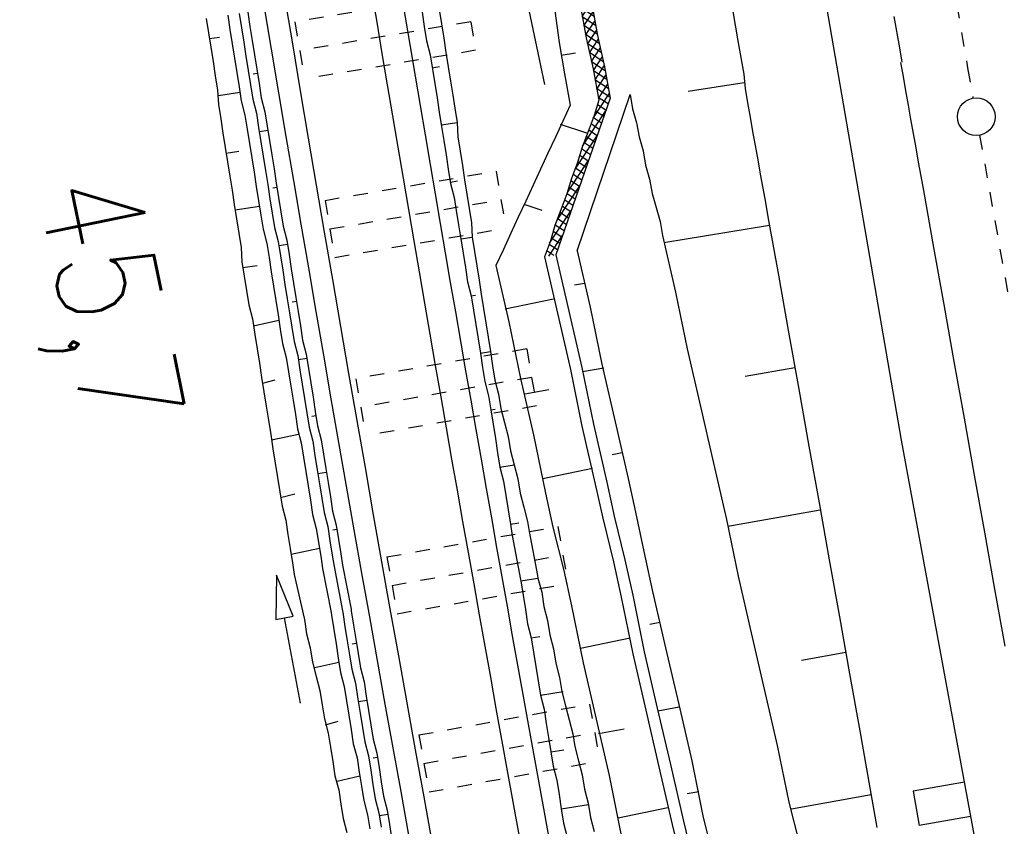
# Model space of a CAD drawing. Extents: x 447827 to 448299, y 438389 to 439851.
# Tile 52 of 116: x 447965 to 447999, y 439181 to 439209. Entities that reach past the tile are written whole.
import ezdxf

# ---------------------------------------------------------------- set-up
doc = ezdxf.new("R2010")
doc.units = 0
doc.header["$LTSCALE"] = 2
doc.header["$MEASUREMENT"] = 0
for name, pattern in [('ACAD_ISO05W100', [0.5, 0.25, -0.25]), ('ACAD_ISO10W100W', [0.5, 0.25, -0.25]), ('AUSGEZOGEN', [0]), ('PUNKTX2', [0.5, 0.25, -0.25])]:
    doc.linetypes.add(name, pattern=pattern)
doc.layers.get('0').update_dxf_attribs({"linetype": 'AUSGEZOGEN'})
for name, color, linetype in [('DB-Bahnachse', 7, 'CONTINUOUS'), ('DB-Boeschungen', 15, 'CONTINUOUS'), ('DB-Gleisachsen', 7, 'CONTINUOUS'), ('DB-GRABEN', 15, 'AUSGEZOGEN'), ('DB-HZV-Stützscheiben', 15, 'CONTINUOUS'), ('DB-Ingenieurbauwerke', 15, 'CONTINUOUS'), ('DB-Weg-Boeschungen', 15, 'CONTINUOUS'), ('DB-Wege', 15, 'CONTINUOUS'), ('FBRTOP', 250, 'AUSGEZOGEN')]:
    doc.layers.add(name, color=color, linetype=linetype)
doc.styles.add('ROMANS', font='romans.shx', dxfattribs={"width": 0.8})

# ---------------------------------------------------------------- blocks, each defined once
blk = doc.blocks.new('*X355')
at = {"color": 0, "linetype": 'ByBlock'}
for p, q in [((-77040, -187136), (-76962, -187059)), ((-76583, -187522), (-77040, -187065)), ((-77034, -187449), (-76688, -187103)), ((-76760, -187493), (-76415, -187148)), ((-76203, -187583), (-76682, -187104)), ((-76486, -187537), (-76141, -187192)), ((-75823, -187645), (-76302, -187166)), ((-76962, -187460), (-77040, -187383)), ((-76212, -187582), (-75866, -187236)), ((-75938, -187626), (-75591, -187279)), ((-75444, -187706), (-75923, -187227)), ((-75665, -187670), (-75316, -187321)), ((-75064, -187767), (-75546, -187286)), ((-75391, -187715), (-75040, -187364)), ((-74693, -187820), (-75169, -187344)), ((-75117, -187759), (-74764, -187406)), ((-74843, -187803), (-74479, -187439)), ((-74333, -187862), (-74792, -187403)), ((-74557, -187836), (-74194, -187473)), ((-73973, -187904), (-74432, -187445)), ((-74272, -187869), (-73862, -187459)), ((-73626, -187933), (-74072, -187487)), ((-73987, -187902), (-73607, -187521)), ((-73300, -187941), (-73712, -187528)), ((-73698, -187931), (-73307, -187540)), ((-73390, -187532), (-73476, -187447)), ((-73387, -187939), (-72997, -187548)), ((-72974, -187949), (-73384, -187539)), ((-72647, -187957), (-73058, -187547)), ((-73077, -187946), (-72686, -187556)), ((-72766, -187954), (-72376, -187563)), ((-72321, -187965), (-72731, -187555)), ((-72456, -187962), (-72065, -187571)), ((-71995, -187973), (-72405, -187563)), ((-72145, -187969), (-71755, -187579)), ((-71668, -187981), (-72079, -187571)), ((-71835, -187977), (-71444, -187587)), ((-71342, -187989), (-71752, -187579)), ((-71524, -187985), (-71134, -187594)), ((-71016, -187997), (-71426, -187587)), ((-71214, -187992), (-70823, -187602)), ((-70690, -188005), (-71100, -187595)), ((-70903, -188000), (-70513, -187610)), ((-70363, -188013), (-70774, -187603)), ((-70593, -188008), (-70202, -187617)), ((-70037, -188022), (-70447, -187611)), ((-70282, -188015), (-69892, -187625)), ((-69711, -188030), (-70121, -187619)), ((-69972, -188023), (-69581, -187633)), ((-69385, -188038), (-69795, -187627)), ((-69661, -188031), (-69271, -187640)), ((-69058, -188046), (-69469, -187635)), ((-69351, -188039), (-68960, -187648)), ((-68732, -188054), (-69142, -187644)), ((-69040, -188046), (-68650, -187656)), ((-68406, -188062), (-68816, -187652)), ((-68730, -188054), (-68339, -187663)), ((-68079, -188070), (-68490, -187660)), ((-68419, -188062), (-68029, -187671)), ((-67753, -188078), (-68163, -187668)), ((-68109, -188069), (-67718, -187679)), ((-67427, -188086), (-67837, -187676)), ((-67798, -188077), (-67408, -187687)), ((-67101, -188094), (-67511, -187684)), ((-67488, -188085), (-67097, -187694)), ((-66774, -188102), (-67185, -187692)), ((-67177, -188092), (-66787, -187702)), ((-66867, -188100), (-66476, -187710)), ((-66448, -188110), (-66858, -187700)), ((-66556, -188108), (-66166, -187717)), ((-66122, -188119), (-66532, -187708)), ((-66246, -188115), (-65855, -187725)), ((-65795, -188127), (-66206, -187716)), ((-65935, -188123), (-65545, -187733)), ((-65469, -188135), (-65879, -187724)), ((-65625, -188131), (-65234, -187740)), ((-65143, -188143), (-65553, -187732)), ((-65314, -188139), (-64924, -187748)), ((-64817, -188151), (-65227, -187741)), ((-65004, -188146), (-64613, -187756)), ((-64490, -188159), (-64901, -187749)), ((-64693, -188154), (-64303, -187763)), ((-64164, -188167), (-64574, -187757)), ((-64383, -188162), (-63992, -187771)), ((-63838, -188175), (-64248, -187765)), ((-64072, -188169), (-63682, -187779)), ((-63511, -188183), (-63922, -187773)), ((-63762, -188177), (-63371, -187787)), ((-63185, -188191), (-63595, -187781)), ((-63451, -188185), (-63061, -187794)), ((-62859, -188199), (-63269, -187789)), ((-63141, -188192), (-62750, -187802)), ((-62533, -188207), (-62943, -187797)), ((-62830, -188200), (-62440, -187810)), ((-62206, -188215), (-62617, -187805)), ((-62520, -188208), (-62129, -187817)), ((-61880, -188224), (-62290, -187813)), ((-62209, -188215), (-61819, -187825)), ((-61554, -188232), (-61964, -187821)), ((-61898, -188223), (-61508, -187833)), ((-61228, -188240), (-61638, -187829)), ((-61588, -188231), (-61198, -187840)), ((-60901, -188248), (-61312, -187838)), ((-61277, -188239), (-60887, -187848)), ((-60575, -188256), (-60985, -187846)), ((-60967, -188246), (-60577, -187856)), ((-60249, -188264), (-60659, -187854)), ((-60656, -188254), (-60266, -187863)), ((-60346, -188262), (-59956, -187871)), ((-59922, -188272), (-60333, -187862)), ((-60035, -188269), (-59643, -187877)), ((-59600, -188276), (-60006, -187870)), ((-59725, -188277), (-59322, -187874)), ((-59285, -188273), (-59681, -187877)), ((-59404, -188274), (-59000, -187870)), ((-58970, -188269), (-59366, -187874)), ((-59082, -188271), (-58678, -187866)), ((-58656, -188266), (-59051, -187871)), ((-58761, -188267), (-58356, -187863)), ((-58341, -188263), (-58736, -187867)), ((-58439, -188264), (-58044, -187868)), ((-58016, -188269), (-58422, -187864)), ((-58124, -188267), (-57733, -187876)), ((-57690, -188277), (-58100, -187867)), ((-57813, -188274), (-57423, -187884)), ((-57363, -188285), (-57774, -187875)), ((-57503, -188282), (-57112, -187892)), ((-57037, -188294), (-57447, -187883)), ((-56717, -188295), (-57121, -187891)), ((-56881, -188297), (-56478, -187894)), ((-56559, -188293), (-56157, -187891)), ((-56087, -188289), (-56482, -187894)), ((-56238, -188290), (-55835, -187887)), ((-55772, -188286), (-56167, -187891)), ((-55917, -188287), (-55513, -187884)), ((-55457, -188283), (-55852, -187887)), ((-55596, -188284), (-55200, -187889)), ((-55131, -188291), (-55538, -187884)), ((-54804, -188299), (-55215, -187889)), ((-45346, -187899), (-45312, -187865)), ((-44880, -188360), (-45345, -187894)), ((-57192, -188290), (-56800, -187898)), ((-56402, -188292), (-56797, -187898)), ((-55280, -188287), (-54890, -187897)), ((-54970, -188295), (-54579, -187904)), ((-54478, -188307), (-54888, -187897)), ((-54659, -188302), (-54269, -187912)), ((-54152, -188315), (-54562, -187905)), ((-54349, -188310), (-53955, -187917)), ((-53834, -188315), (-54236, -187913)), ((-54038, -188317), (-53633, -187913)), ((-53519, -188312), (-53914, -187916)), ((-53716, -188314), (-53312, -187910)), ((-53204, -188308), (-53600, -187913)), ((-53394, -188310), (-52990, -187906)), ((-52889, -188305), (-53285, -187909)), ((-53073, -188307), (-52668, -187903)), ((-52572, -188304), (-52970, -187906)), ((-52751, -188303), (-52357, -187909)), ((-52246, -188312), (-52655, -187902)), ((-52437, -188307), (-52046, -187917)), ((-51919, -188320), (-52330, -187910)), ((-52126, -188315), (-51736, -187925)), ((-51593, -188328), (-52003, -187918)), ((-51816, -188323), (-51425, -187932)), ((-51267, -188336), (-51677, -187926)), ((-51505, -188331), (-51110, -187935)), ((-50951, -188333), (-51351, -187934)), ((-51193, -188336), (-50789, -187932)), ((-50637, -188330), (-51032, -187935)), ((-50871, -188333), (-50467, -187928)), ((-50322, -188327), (-50717, -187931)), ((-50549, -188329), (-50145, -187925)), ((-50007, -188323), (-50403, -187928)), ((-50228, -188326), (-49824, -187922)), ((-49687, -188326), (-50088, -187924)), ((-49906, -188322), (-49514, -187930)), ((-49360, -188334), (-49771, -187923)), ((-49594, -188328), (-49203, -187937)), ((-49034, -188342), (-49444, -187931)), ((-49283, -188336), (-48893, -187945)), ((-48708, -188350), (-49118, -187940)), ((-48973, -188343), (-48582, -187953)), ((-48384, -188355), (-48792, -187948)), ((-48662, -188351), (-48265, -187954)), ((-48069, -188352), (-48465, -187956)), ((-48348, -188355), (-47944, -187951)), ((-47754, -188348), (-48150, -187953)), ((-48026, -188351), (-47622, -187947)), ((-47440, -188345), (-47835, -187950)), ((-47704, -188348), (-47300, -187944)), ((-47125, -188342), (-47520, -187946)), ((-47383, -188344), (-46981, -187942)), ((-46801, -188347), (-47206, -187943)), ((-47061, -188341), (-46670, -187950)), ((-46475, -188355), (-46885, -187945)), ((-46750, -188348), (-46360, -187958)), ((-46149, -188363), (-46559, -187953)), ((-46440, -188356), (-46049, -187966)), ((-45822, -188371), (-46233, -187961)), ((-46129, -188364), (-45739, -187973)), ((-45503, -188372), (-45906, -187969)), ((-45819, -188371), (-45418, -187971)), ((-45191, -188366), (-45603, -187955)), ((-45501, -188372), (-45093, -187964)), ((-45177, -188366), (-44768, -187958)), ((-44568, -188353), (-44959, -187961)), ((-44852, -188359), (-44448, -187955)), ((-44242, -188360), (-44648, -187955)), ((-44528, -188353), (-44137, -187963)), ((-43916, -188368), (-44326, -187958)), ((-44217, -188361), (-43827, -187971)), ((-43590, -188377), (-44000, -187966)), ((-43907, -188369), (-43516, -187978)), ((-43272, -188376), (-43674, -187974)), ((-43596, -188376), (-43195, -187975)), ((-42960, -188370), (-43352, -187978)), ((-43278, -188376), (-42870, -187968)), ((-42648, -188363), (-43040, -187972)), ((-42953, -188370), (-42545, -187962)), ((-42336, -188358), (-42728, -187965)), ((-42628, -188363), (-42226, -187960)), ((-42010, -188366), (-42416, -187959)), ((-42305, -188358), (-41915, -187968)), ((-41683, -188374), (-42094, -187963)), ((-41995, -188366), (-41605, -187976)), ((-41357, -188382), (-41767, -187972)), ((-41684, -188374), (-41294, -187983)), ((-41040, -188381), (-41441, -187980)), ((-41374, -188381), (-40974, -187981)), ((-40728, -188375), (-41118, -187984)), ((-41055, -188381), (-40649, -187975)), ((-40416, -188369), (-40807, -187978)), ((-40731, -188375), (-40324, -187968)), ((-40103, -188363), (-40495, -187971)), ((-40407, -188369), (-40003, -187965)), ((-39777, -188371), (-40183, -187965)), ((-40083, -188363), (-39693, -187973)), ((-39451, -188379), (-39861, -187969)), ((-39773, -188371), (-39382, -187981)), ((-39124, -188387), (-39535, -187977)), ((-39462, -188379), (-39072, -187988)), ((-38807, -188386), (-39208, -187985)), ((-39152, -188386), (-38750, -187985)), ((-38495, -188380), (-38887, -187988)), ((-38834, -188387), (-38426, -187979)), ((-38184, -188373), (-38575, -187982)), ((-38509, -188380), (-38101, -187972)), ((-37871, -188368), (-38264, -187975)), ((-38184, -188373), (-37781, -187970)), ((-37544, -188376), (-37952, -187969)), ((-37861, -188368), (-37470, -187978)), ((-37218, -188384), (-37628, -187974)), ((-37550, -188376), (-37160, -187986)), ((-36892, -188392), (-37302, -187982)), ((-37240, -188384), (-36849, -187993)), ((-36576, -188390), (-36976, -187990)), ((-36929, -188392), (-36527, -187989)), ((-36264, -188384), (-36656, -187992)), ((-36610, -188391), (-36202, -187983)), ((-35952, -188377), (-36344, -187986)), ((-36285, -188384), (-35877, -187976)), ((-35638, -188373), (-36032, -187979)), ((-35960, -188377), (-35558, -187975)), ((-35312, -188382), (-35721, -187973)), ((-35638, -188373), (-35248, -187983)), ((-34985, -188390), (-35396, -187979)), ((-35328, -188381), (-34937, -187991)), ((-34659, -188398), (-35069, -187987)), ((-35017, -188389), (-34627, -187998)), ((-34026, -188712), (-34743, -187996)), ((-34707, -188397), (-34414, -188104)), ((-34464, -188472), (-34214, -188222)), ((-34256, -188582), (-34015, -188341)), ((-33156, -189264), (-34175, -188246)), ((-34052, -188696), (-33815, -188459)), ((-33857, -188820), (-33615, -188578)), ((-33662, -188943), (-33415, -188696)), ((-33468, -189067), (-33216, -188814)), ((-32425, -189677), (-33393, -188709)), ((-33273, -189190), (-33016, -188933)), ((-33075, -189311), (-32816, -189051)), ((-32868, -189421), (-32616, -189170)), ((-31683, -190101), (-32611, -189173)), ((-32660, -189531), (-32417, -189288)), ((-32463, -189653), (-32217, -189407)), ((-32268, -189776), (-32017, -189525)), ((-32070, -189896), (-31817, -189644)), ((-31862, -190006), (-31618, -189762)), ((-30824, -190641), (-31829, -189636)), ((-31654, -190117), (-31418, -189880)), ((-31458, -190239), (-31218, -189999)), ((-31264, -190363), (-31018, -190117)), ((-31069, -190486), (-30819, -190236)), ((-30093, -191054), (-31048, -190100)), ((-30874, -190610), (-30619, -190354)), ((-30680, -190733), (-30419, -190473)), ((-30473, -190845), (-30219, -190591)), ((-29661, -191168), (-30266, -190564)), ((-30266, -190956), (-30020, -190710)), ((-30064, -191073), (-29820, -190828)), ((-29870, -191196), (-29661, -190987)), ((-29675, -191320), (-29661, -191306))]:
    blk.add_line(p, q, dxfattribs=at)

msp = doc.modelspace()

# ---------------------------------------------------------------- linework, layer by layer
at = {"layer": 'DB-Bahnachse', "linetype": 'ACAD_ISO10W100W'}
for p, q in [((447996.565, 439215.44), (447997.966, 439207.31)), ((447997.966, 439207.31), (447998.152, 439206.267)), ((447998.38, 439204.987), (447999.398, 439199.287))]:
    msp.add_line(p, q, dxfattribs=at)
at = {"layer": 'DB-Bahnachse', "linetype": 'Continuous'}
msp.add_ellipse((447998.266, 439205.627), major_axis=(-0.46, 0.46), ratio=1, start_param=2.557664, end_param=8.840849, dxfattribs=at)
at = {"layer": 'DB-Boeschungen', "linetype": 'Continuous'}
for p, q in [((447984.976, 439209.511), (447985.17, 439208.428)), ((447983.697, 439209.282), (447983.841, 439208.191)), ((447989.846, 439209.263), (447990.039, 439208.18)), ((447985.17, 439208.428), (447985.412, 439207.354)), ((447983.841, 439208.191), (447984.034, 439207.108)), ((447990.039, 439208.18), (447990.232, 439207.097)), ((447983.92, 439207.748), (447984.412, 439207.835)), ((447984.034, 439207.108), (447984.227, 439206.025)), ((447985.412, 439207.354), (447985.606, 439206.271)), ((447990.232, 439207.097), (447990.271, 439206.596)), ((447990.236, 439206.793), (447988.308, 439206.499)), ((447986.295, 439206.394), (447986.383, 439205.902)), ((447990.271, 439206.596), (447990.359, 439206.104)), ((447984.227, 439206.025), (447983.971, 439205.471)), ((447990.359, 439206.104), (447990.447, 439205.612)), ((447986.383, 439205.902), (447986.52, 439205.418)), ((447983.971, 439205.471), (447983.714, 439204.917)), ((447986.52, 439205.418), (447986.608, 439204.926)), ((447990.447, 439205.612), (447990.535, 439205.119)), ((447990.535, 439205.119), (447990.623, 439204.627)), ((447983.714, 439204.917), (447983.458, 439204.364)), ((447986.608, 439204.926), (447986.745, 439204.443)), ((447983.458, 439204.364), (447983.201, 439203.81)), ((447986.745, 439204.443), (447986.833, 439203.95)), ((447990.623, 439204.627), (447990.711, 439204.135)), ((447990.711, 439204.135), (447990.799, 439203.643)), ((447983.201, 439203.81), (447982.944, 439203.256)), ((447986.833, 439203.95), (447986.97, 439203.467)), ((447990.799, 439203.643), (447990.886, 439203.151)), ((447986.97, 439203.467), (447987.058, 439202.975)), ((447982.944, 439203.256), (447982.688, 439202.702)), ((447987.058, 439202.975), (447987.195, 439202.491)), ((447990.886, 439203.151), (447990.974, 439202.658)), ((447982.688, 439202.702), (447982.431, 439202.149)), ((447990.974, 439202.658), (447991.062, 439202.166)), ((447987.195, 439202.491), (447987.332, 439202.008)), ((447982.431, 439202.149), (447982.174, 439201.595)), ((447987.332, 439202.008), (447987.42, 439201.516)), ((447991.062, 439202.166), (447991.423, 439200.148)), ((447991.115, 439201.871), (447987.464, 439201.27)), ((447982.174, 439201.595), (447981.918, 439201.041)), ((447987.42, 439201.516), (447987.87, 439199.564)), ((447981.918, 439201.041), (447981.661, 439200.487)), ((447981.661, 439200.487), (447982.111, 439198.536)), ((447991.423, 439200.148), (447991.774, 439198.179)), ((447987.87, 439199.564), (447988.271, 439197.604)), ((447982.111, 439198.536), (447982.512, 439196.576)), ((447991.774, 439198.179), (447992.126, 439196.21)), ((447988.271, 439197.604), (447988.729, 439195.604)), ((447991.994, 439196.949), (447990.271, 439196.641)), ((447982.512, 439196.576), (447982.962, 439194.625)), ((447992.126, 439196.21), (447992.477, 439194.242)), ((447988.729, 439195.604), (447989.179, 439193.653)), ((447982.962, 439194.625), (447983.371, 439192.615)), ((447992.477, 439194.242), (447992.829, 439192.273)), ((447989.179, 439193.653), (447989.629, 439191.701)), ((447983.371, 439192.615), (447983.631, 439191.443)), ((447992.829, 439192.273), (447993.18, 439190.304)), ((447992.873, 439192.027), (447989.673, 439191.455)), ((447989.629, 439191.701), (447990.03, 439189.741)), ((447993.18, 439190.304), (447993.532, 439188.335)), ((447990.03, 439189.741), (447990.48, 439187.79)), ((447993.532, 439188.335), (447993.884, 439186.366)), ((447990.48, 439187.79), (447990.93, 439185.839)), ((447993.752, 439187.104), (447992.226, 439186.832)), ((447993.884, 439186.366), (447994.235, 439184.397)), ((447990.93, 439185.839), (447991.38, 439183.887)), ((447994.235, 439184.397), (447994.587, 439182.428)), ((447991.38, 439183.887), (447991.781, 439181.927)), ((447994.587, 439182.428), (447994.833, 439181.05)), ((447991.781, 439181.927), (447992.126, 439180.567)), ((447994.631, 439182.182), (447991.874, 439181.69))]:
    msp.add_line(p, q, dxfattribs=at)
at = {"layer": 'DB-Gleisachsen', "linetype": 'Continuous'}
for p, q in [((447995.413, 439209.089), (447995.606, 439208.006)), ((447995.606, 439208.006), (447995.694, 439207.514)), ((447995.645, 439207.505), (447995.733, 439207.013)), ((447995.733, 439207.013), (447995.821, 439206.52)), ((447995.821, 439206.52), (447995.909, 439206.028)), ((447995.909, 439206.028), (447995.997, 439205.536)), ((447995.997, 439205.536), (447996.085, 439205.044)), ((447996.085, 439205.044), (447996.172, 439204.552)), ((447996.172, 439204.552), (447996.26, 439204.059)), ((447996.26, 439204.059), (447996.348, 439203.567)), ((447996.348, 439203.567), (447996.436, 439203.075)), ((447996.436, 439203.075), (447996.788, 439201.106)), ((447996.788, 439201.106), (447997.139, 439199.137)), ((447997.139, 439199.137), (447997.491, 439197.168)), ((447997.491, 439197.168), (447997.842, 439195.2)), ((447997.842, 439195.2), (447998.194, 439193.231)), ((447998.194, 439193.231), (447998.546, 439191.262)), ((447998.546, 439191.262), (447998.897, 439189.293)), ((447998.897, 439189.293), (447999.249, 439187.324))]:
    msp.add_line(p, q, dxfattribs=at)
at = {"layer": 'DB-GRABEN', "linetype": 'Continuous'}
for p, q in [((447983.353, 439206.741), (447982.532, 439210.656)), ((447984.583, 439209.44), (447984.776, 439208.358)), ((447984.776, 439208.358), (447985.019, 439207.283)), ((447985.019, 439207.283), (447985.212, 439206.201)), ((447984.467, 439200.988), (447986.295, 439206.394)), ((447985.606, 439206.271), (447983.728, 439200.857)), ((447985.212, 439206.201), (447985.054, 439205.664)), ((447984.806, 439205.061), (447983.89, 439205.355)), ((447985.054, 439205.664), (447984.846, 439205.119)), ((447984.846, 439205.119), (447984.639, 439204.575)), ((447984.639, 439204.575), (447984.481, 439204.038)), ((447984.481, 439204.038), (447984.273, 439203.493)), ((447984.273, 439203.493), (447984.115, 439202.957)), ((447984.115, 439202.957), (447983.908, 439202.412)), ((447982.656, 439202.595), (447983.25, 439202.396)), ((447983.908, 439202.412), (447983.7, 439201.867)), ((447983.7, 439201.867), (447983.542, 439201.331)), ((447983.542, 439201.331), (447983.334, 439200.786)), ((447984.467, 439200.988), (447984.917, 439199.037)), ((447983.334, 439200.786), (447983.784, 439198.835)), ((447983.728, 439200.857), (447984.178, 439198.905)), ((447984.718, 439199.865), (447984.373, 439199.804)), ((447983.647, 439199.318), (447981.983, 439198.97)), ((447984.178, 439198.905), (447984.628, 439196.954)), ((447984.917, 439199.037), (447985.317, 439197.077)), ((447983.784, 439198.835), (447984.234, 439196.884)), ((447984.234, 439196.884), (447984.635, 439194.924)), ((447984.628, 439196.954), (447985.029, 439194.994)), ((447985.393, 439196.938), (447984.655, 439196.806)), ((447985.317, 439197.077), (447985.776, 439195.077)), ((447982.658, 439196.043), (447983.494, 439196.193)), ((447984.635, 439194.924), (447985.094, 439192.923)), ((447985.029, 439194.994), (447985.488, 439192.993)), ((447985.776, 439195.077), (447986.226, 439193.125)), ((447986.019, 439194.002), (447985.674, 439193.941)), ((447984.997, 439193.465), (447983.283, 439193.108)), ((447986.226, 439193.125), (447986.486, 439191.953)), ((447985.094, 439192.923), (447985.354, 439191.751)), ((447985.488, 439192.993), (447985.748, 439191.821)), ((447985.354, 439191.751), (447985.725, 439190.242)), ((447985.748, 439191.821), (447986.119, 439190.313)), ((447986.486, 439191.953), (447986.808, 439190.436)), ((447983.631, 439191.443), (447984.002, 439189.935)), ((447986.808, 439190.436), (447987.077, 439189.214)), ((447985.725, 439190.242), (447985.994, 439189.021)), ((447986.119, 439190.313), (447986.388, 439189.091)), ((447984.002, 439189.935), (447984.271, 439188.713)), ((447985.994, 439189.021), (447986.395, 439187.06)), ((447986.388, 439189.091), (447986.789, 439187.131)), ((447987.077, 439189.214), (447987.527, 439187.263)), ((447984.271, 439188.713), (447984.672, 439186.753)), ((447987.32, 439188.14), (447986.975, 439188.078)), ((447986.298, 439187.602), (447984.584, 439187.245)), ((447986.395, 439187.06), (447986.845, 439185.109)), ((447986.789, 439187.131), (447987.239, 439185.179)), ((447987.527, 439187.263), (447987.977, 439185.311)), ((447984.672, 439186.753), (447985.122, 439184.802)), ((447987.977, 439185.311), (447988.427, 439183.36)), ((447986.845, 439185.109), (447987.295, 439183.158)), ((447987.239, 439185.179), (447987.689, 439183.228)), ((447987.995, 439185.213), (447987.256, 439185.081)), ((447985.122, 439184.802), (447985.572, 439182.85)), ((447985.21, 439184.309), (447986.096, 439184.468)), ((447987.689, 439183.228), (447988.139, 439181.277)), ((447988.427, 439183.36), (447988.828, 439181.4)), ((447987.295, 439183.158), (447987.754, 439181.157)), ((447985.572, 439182.85), (447985.982, 439180.841)), ((447988.67, 439182.286), (447988.276, 439182.216)), ((447987.599, 439181.739), (447985.885, 439181.382)), ((447988.139, 439181.277), (447988.492, 439179.867)), ((447988.828, 439181.4), (447989.181, 439179.99)), ((447987.754, 439181.157), (447988.098, 439179.797))]:
    msp.add_line(p, q, dxfattribs=at)
at = {"layer": 'DB-HZV-Stützscheiben', "linetype": 'PUNKTX2'}
for p, q in [((447980.626, 439209.894), (447974.709, 439208.9)), ((447980.626, 439209.894), (447980.957, 439207.921)), ((447974.709, 439208.9), (447975.04, 439206.928)), ((447980.957, 439207.921), (447975.04, 439206.928)), ((447975.751, 439202.734), (447981.665, 439203.746)), ((447981.665, 439203.746), (447982.002, 439201.774)), ((447975.751, 439202.734), (447976.088, 439200.762)), ((447976.088, 439200.762), (447982.002, 439201.774)), ((447982.723, 439197.601), (447976.812, 439196.57)), ((447982.723, 439197.601), (447983.067, 439195.63)), ((447976.812, 439196.57), (447977.156, 439194.6)), ((447983.067, 439195.63), (447977.156, 439194.6)), ((447977.893, 439190.41), (447983.8, 439191.459)), ((447977.893, 439190.41), (447983.8, 439191.459)), ((447983.8, 439191.459), (447984.15, 439189.49)), ((447983.8, 439191.459), (447984.15, 439189.49)), ((447977.893, 439190.41), (447978.242, 439188.441)), ((447977.893, 439190.41), (447978.242, 439188.441)), ((447978.242, 439188.441), (447984.15, 439189.49)), ((447978.242, 439188.441), (447984.15, 439189.49)), ((447978.992, 439184.254), (447984.897, 439185.321)), ((447984.897, 439185.321), (447985.252, 439183.353)), ((447978.992, 439184.254), (447979.348, 439182.286)), ((447979.348, 439182.286), (447985.252, 439183.353))]:
    msp.add_line(p, q, dxfattribs=at)
at = {"layer": 'DB-HZV-Stützscheiben', "linetype": 'ACAD_ISO05W100'}
for p, q in [((447980.792, 439208.907), (447974.875, 439207.914)), ((447975.92, 439201.748), (447981.834, 439202.76)), ((447982.895, 439196.616), (447976.984, 439195.585)), ((447978.067, 439189.426), (447983.975, 439190.475)), ((447978.067, 439189.426), (447983.975, 439190.475)), ((447979.17, 439183.27), (447985.075, 439184.337))]:
    msp.add_line(p, q, dxfattribs=at)
at = {"layer": 'DB-Ingenieurbauwerke', "linetype": 'Continuous'}
for p, q in [((447989.356, 439231.066), (447995.667, 439194.444)), ((447995.667, 439194.444), (448005.205, 439142.871)), ((447997.856, 439182.617), (447996.083, 439182.308)), ((447996.083, 439182.308), (447996.289, 439181.126)), ((447998.062, 439181.434), (447996.289, 439181.126))]:
    msp.add_line(p, q, dxfattribs=at)
at = {"layer": 'DB-Weg-Boeschungen', "linetype": 'Continuous'}
for p, q in [((447972.387, 439209.134), (447972.466, 439208.64)), ((447972.782, 439209.196), (447972.861, 439208.702)), ((447973.079, 439209.243), (447973.157, 439208.749)), ((447979.104, 439209.235), (447979.182, 439208.741)), ((447979.697, 439209.329), (447979.775, 439208.835)), ((447971.647, 439209.016), (447971.725, 439208.522)), ((447973.157, 439208.749), (447973.235, 439208.255)), ((447979.775, 439208.835), (447979.853, 439208.341)), ((447971.725, 439208.522), (447971.803, 439208.029)), ((447972.466, 439208.64), (447972.544, 439208.146)), ((447972.861, 439208.702), (447972.939, 439208.208)), ((447979.182, 439208.741), (447979.26, 439208.248)), ((447971.756, 439208.325), (447972.102, 439208.38)), ((447972.544, 439208.146), (447972.622, 439207.652)), ((447972.939, 439208.208), (447973.017, 439207.715)), ((447973.235, 439208.255), (447973.313, 439207.762)), ((447979.26, 439208.248), (447979.388, 439207.762)), ((447979.853, 439208.341), (447979.931, 439207.848)), ((447971.803, 439208.029), (447971.881, 439207.535)), ((447973.313, 439207.762), (447973.391, 439207.268)), ((447979.388, 439207.762), (447979.466, 439207.268)), ((447979.931, 439207.848), (447980.009, 439207.354)), ((447971.881, 439207.535), (447971.959, 439207.041)), ((447972.622, 439207.652), (447972.7, 439207.158)), ((447973.017, 439207.715), (447973.095, 439207.221)), ((447972.7, 439207.158), (447972.778, 439206.664)), ((447973.095, 439207.221), (447973.173, 439206.727)), ((447973.415, 439207.12), (447973.267, 439207.096)), ((447973.391, 439207.268), (447973.47, 439206.774)), ((447979.458, 439207.317), (447979.705, 439207.356)), ((447979.466, 439207.268), (447979.544, 439206.774)), ((447980.009, 439207.354), (447980.088, 439206.86)), ((447971.959, 439207.041), (447972.038, 439206.547)), ((447973.173, 439206.727), (447973.252, 439206.233)), ((447973.47, 439206.774), (447973.548, 439206.28)), ((447979.544, 439206.774), (447979.623, 439206.28)), ((447980.088, 439206.86), (447980.166, 439206.366)), ((447972.038, 439206.547), (447972.066, 439206.045)), ((447972.81, 439206.467), (447972.069, 439206.35)), ((447972.778, 439206.664), (447972.856, 439206.171)), ((447980.166, 439206.366), (447980.236, 439205.922)), ((447972.066, 439206.045), (447972.145, 439205.552)), ((447972.856, 439206.171), (447972.984, 439205.685)), ((447973.252, 439206.233), (447973.379, 439205.747)), ((447973.548, 439206.28), (447973.675, 439205.794)), ((447979.623, 439206.28), (447979.701, 439205.786)), ((447972.984, 439205.685), (447973.062, 439205.191)), ((447973.379, 439205.747), (447973.457, 439205.253)), ((447973.675, 439205.794), (447973.754, 439205.3)), ((447979.701, 439205.786), (447979.779, 439205.292)), ((447980.236, 439205.922), (447980.314, 439205.428)), ((447972.145, 439205.552), (447972.223, 439205.058)), ((447979.771, 439205.342), (447980.314, 439205.428)), ((447980.314, 439205.428), (447980.343, 439204.926)), ((447972.223, 439205.058), (447972.301, 439204.564)), ((447973.062, 439205.191), (447973.14, 439204.697)), ((447973.457, 439205.253), (447973.536, 439204.759)), ((447973.777, 439205.152), (447973.481, 439205.105)), ((447973.754, 439205.3), (447973.832, 439204.806)), ((447979.779, 439205.292), (447979.857, 439204.799)), ((447973.14, 439204.697), (447973.219, 439204.203)), ((447973.536, 439204.759), (447973.614, 439204.266)), ((447973.832, 439204.806), (447973.91, 439204.312)), ((447979.857, 439204.799), (447979.935, 439204.305)), ((447980.343, 439204.926), (447980.421, 439204.432)), ((447972.301, 439204.564), (447972.379, 439204.07)), ((447972.332, 439204.366), (447972.777, 439204.437)), ((447980.421, 439204.432), (447980.5, 439203.938)), ((447972.379, 439204.07), (447972.457, 439203.576)), ((447973.219, 439204.203), (447973.297, 439203.709)), ((447973.614, 439204.266), (447973.692, 439203.772)), ((447973.91, 439204.312), (447973.988, 439203.819)), ((447979.935, 439204.305), (447980.014, 439203.811)), ((447973.297, 439203.709), (447973.375, 439203.215)), ((447973.692, 439203.772), (447973.77, 439203.278)), ((447973.988, 439203.819), (447974.066, 439203.325)), ((447980.014, 439203.811), (447980.092, 439203.317)), ((447980.5, 439203.938), (447980.578, 439203.445)), ((447972.457, 439203.576), (447972.536, 439203.082)), ((447974.066, 439203.325), (447974.145, 439202.831)), ((447980.084, 439203.366), (447980.331, 439203.405)), ((447980.092, 439203.317), (447980.219, 439202.831)), ((447980.578, 439203.445), (447980.656, 439202.951)), ((447972.536, 439203.082), (447972.614, 439202.588)), ((447973.375, 439203.215), (447973.453, 439202.721)), ((447973.77, 439203.278), (447973.848, 439202.784)), ((447974.09, 439203.177), (447973.942, 439203.153)), ((447973.453, 439202.721), (447973.531, 439202.228)), ((447973.848, 439202.784), (447973.927, 439202.29)), ((447974.145, 439202.831), (447974.223, 439202.337)), ((447980.219, 439202.831), (447980.29, 439202.386)), ((447980.656, 439202.951), (447980.734, 439202.457)), ((447972.614, 439202.588), (447972.692, 439202.095)), ((447973.485, 439202.524), (447972.645, 439202.391)), ((447973.927, 439202.29), (447974.005, 439201.796)), ((447974.223, 439202.337), (447974.301, 439201.843)), ((447980.29, 439202.386), (447980.368, 439201.893)), ((447980.734, 439202.457), (447980.812, 439201.963)), ((447972.692, 439202.095), (447972.77, 439201.601)), ((447973.531, 439202.228), (447973.61, 439201.734)), ((447980.812, 439201.963), (447980.841, 439201.461)), ((447972.77, 439201.601), (447972.848, 439201.107)), ((447973.61, 439201.734), (447973.737, 439201.248)), ((447974.005, 439201.796), (447974.132, 439201.31)), ((447974.301, 439201.843), (447974.429, 439201.357)), ((447980.368, 439201.893), (447980.446, 439201.399)), ((447974.132, 439201.31), (447974.211, 439200.816)), ((447974.429, 439201.357), (447974.507, 439200.863)), ((447980.446, 439201.399), (447980.841, 439201.461)), ((447980.446, 439201.399), (447980.524, 439200.905)), ((447980.841, 439201.461), (447980.919, 439200.968)), ((447972.848, 439201.107), (447972.877, 439200.605)), ((447973.737, 439201.248), (447973.815, 439200.754)), ((447974.452, 439201.209), (447974.156, 439201.162)), ((447980.919, 439200.968), (447980.998, 439200.474)), ((447972.877, 439200.605), (447972.955, 439200.111)), ((447973.815, 439200.754), (447973.894, 439200.26)), ((447974.211, 439200.816), (447974.289, 439200.323)), ((447974.507, 439200.863), (447974.585, 439200.369)), ((447980.524, 439200.905), (447980.603, 439200.411)), ((447972.908, 439200.408), (447973.402, 439200.486)), ((447973.894, 439200.26), (447973.972, 439199.766)), ((447974.289, 439200.323), (447974.367, 439199.829)), ((447974.585, 439200.369), (447974.663, 439199.876)), ((447980.603, 439200.411), (447980.681, 439199.917)), ((447980.998, 439200.474), (447981.076, 439199.98)), ((447972.955, 439200.111), (447973.034, 439199.618)), ((447980.681, 439199.917), (447980.808, 439199.431)), ((447981.076, 439199.98), (447981.154, 439199.486)), ((447973.034, 439199.618), (447973.112, 439199.124)), ((447973.972, 439199.766), (447974.05, 439199.272)), ((447974.367, 439199.829), (447974.445, 439199.335)), ((447974.663, 439199.876), (447974.741, 439199.382)), ((447974.05, 439199.272), (447974.128, 439198.778)), ((447974.445, 439199.335), (447974.523, 439198.841)), ((447974.765, 439199.234), (447974.617, 439199.21)), ((447974.741, 439199.382), (447974.82, 439198.888)), ((447980.808, 439199.431), (447980.957, 439199.455)), ((447980.808, 439199.431), (447980.887, 439198.937)), ((447981.154, 439199.486), (447981.232, 439198.992)), ((447973.112, 439199.124), (447973.239, 439198.638)), ((447974.82, 439198.888), (447974.898, 439198.394)), ((447980.887, 439198.937), (447980.965, 439198.444)), ((447981.232, 439198.992), (447981.31, 439198.498)), ((447973.239, 439198.638), (447973.325, 439198.094)), ((447974.16, 439198.581), (447973.278, 439198.391)), ((447974.128, 439198.778), (447974.206, 439198.285)), ((447974.523, 439198.841), (447974.602, 439198.347)), ((447974.206, 439198.285), (447974.285, 439197.791)), ((447974.602, 439198.347), (447974.68, 439197.853)), ((447974.898, 439198.394), (447974.976, 439197.9)), ((447980.965, 439198.444), (447981.043, 439197.95)), ((447981.31, 439198.498), (447981.389, 439198.004)), ((447973.325, 439198.094), (447973.404, 439197.601)), ((447974.976, 439197.9), (447975.104, 439197.414)), ((447981.043, 439197.95), (447981.121, 439197.456)), ((447981.389, 439198.004), (447981.467, 439197.511)), ((447973.404, 439197.601), (447973.482, 439197.107)), ((447974.285, 439197.791), (447974.412, 439197.305)), ((447974.68, 439197.853), (447974.807, 439197.367)), ((447974.412, 439197.305), (447974.49, 439196.811)), ((447974.807, 439197.367), (447974.886, 439196.873)), ((447975.127, 439197.266), (447974.831, 439197.219)), ((447975.104, 439197.414), (447975.182, 439196.92)), ((447981.121, 439197.456), (447981.467, 439197.511)), ((447981.121, 439197.456), (447981.199, 439196.962)), ((447981.467, 439197.511), (447981.545, 439197.017)), ((447973.482, 439197.107), (447973.56, 439196.613)), ((447974.886, 439196.873), (447974.964, 439196.38)), ((447975.182, 439196.92), (447975.26, 439196.427)), ((447981.199, 439196.962), (447981.278, 439196.468)), ((447981.545, 439197.017), (447981.623, 439196.523)), ((447973.56, 439196.613), (447973.638, 439196.119)), ((447973.591, 439196.415), (447974.028, 439196.535)), ((447974.49, 439196.811), (447974.569, 439196.317)), ((447981.623, 439196.523), (447981.751, 439196.037)), ((447974.569, 439196.317), (447974.647, 439195.823)), ((447974.964, 439196.38), (447975.042, 439195.886)), ((447975.26, 439196.427), (447975.338, 439195.933)), ((447981.278, 439196.468), (447981.405, 439195.982)), ((447973.638, 439196.119), (447973.716, 439195.625)), ((447974.647, 439195.823), (447974.725, 439195.329)), ((447975.042, 439195.886), (447975.12, 439195.392)), ((447975.338, 439195.933), (447975.416, 439195.439)), ((447981.405, 439195.982), (447981.483, 439195.488)), ((447981.751, 439196.037), (447981.829, 439195.543)), ((447973.716, 439195.625), (447973.795, 439195.131)), ((447981.483, 439195.488), (447981.631, 439195.512)), ((447981.483, 439195.488), (447981.562, 439194.994)), ((447981.829, 439195.543), (447981.957, 439195.057)), ((447974.725, 439195.329), (447974.803, 439194.835)), ((447975.12, 439195.392), (447975.198, 439194.898)), ((447975.44, 439195.291), (447975.292, 439195.267)), ((447975.416, 439195.439), (447975.495, 439194.945)), ((447973.795, 439195.131), (447973.873, 439194.638)), ((447974.803, 439194.835), (447974.931, 439194.349)), ((447975.198, 439194.898), (447975.326, 439194.412)), ((447975.495, 439194.945), (447975.622, 439194.459)), ((447981.562, 439194.994), (447981.64, 439194.501)), ((447981.957, 439195.057), (447982.084, 439194.571)), ((447973.873, 439194.638), (447973.951, 439194.144)), ((447974.835, 439194.638), (447973.904, 439194.44)), ((447975.622, 439194.459), (447975.7, 439193.965)), ((447981.64, 439194.501), (447981.718, 439194.007)), ((447982.084, 439194.571), (447982.162, 439194.077)), ((447973.951, 439194.144), (447974.029, 439193.65)), ((447974.931, 439194.349), (447975.009, 439193.856)), ((447975.326, 439194.412), (447975.404, 439193.918)), ((447975.009, 439193.856), (447975.087, 439193.362)), ((447975.404, 439193.918), (447975.482, 439193.424)), ((447975.7, 439193.965), (447975.779, 439193.471)), ((447981.718, 439194.007), (447981.796, 439193.513)), ((447982.162, 439194.077), (447982.29, 439193.591)), ((447974.029, 439193.65), (447974.107, 439193.156)), ((447975.779, 439193.471), (447975.857, 439192.977)), ((447981.796, 439193.513), (447982.29, 439193.591)), ((447981.796, 439193.513), (447981.924, 439193.027)), ((447982.29, 439193.591), (447982.418, 439193.105)), ((447974.107, 439193.156), (447974.186, 439192.662)), ((447975.087, 439193.362), (447975.165, 439192.868)), ((447975.482, 439193.424), (447975.56, 439192.93)), ((447975.802, 439193.323), (447975.506, 439193.276)), ((447982.418, 439193.105), (447982.496, 439192.611)), ((447975.165, 439192.868), (447975.244, 439192.374)), ((447975.56, 439192.93), (447975.639, 439192.437)), ((447975.857, 439192.977), (447975.935, 439192.484)), ((447981.924, 439193.027), (447982.002, 439192.533)), ((447974.186, 439192.662), (447974.264, 439192.168)), ((447974.217, 439192.465), (447974.703, 439192.592)), ((447975.639, 439192.437), (447975.717, 439191.943)), ((447975.935, 439192.484), (447976.013, 439191.99)), ((447982.002, 439192.533), (447982.08, 439192.039)), ((447982.496, 439192.611), (447982.623, 439192.125)), ((447974.264, 439192.168), (447974.391, 439191.682)), ((447975.244, 439192.374), (447975.322, 439191.88)), ((447982.623, 439192.125), (447982.751, 439191.639)), ((447975.322, 439191.88), (447975.449, 439191.394)), ((447975.717, 439191.943), (447975.844, 439191.457)), ((447976.013, 439191.99), (447976.141, 439191.504)), ((447982.08, 439192.039), (447982.158, 439191.545)), ((447974.391, 439191.682), (447974.47, 439191.188)), ((447975.449, 439191.394), (447975.535, 439190.851)), ((447975.844, 439191.457), (447975.923, 439190.963)), ((447976.141, 439191.504), (447976.219, 439191.01)), ((447982.158, 439191.545), (447982.455, 439191.592)), ((447982.158, 439191.545), (447982.221, 439191.15)), ((447982.751, 439191.639), (447982.806, 439191.293)), ((447983.631, 439191.443), (447984.002, 439189.935)), ((447974.47, 439191.188), (447974.548, 439190.695)), ((447976.164, 439191.356), (447976.016, 439191.332)), ((447982.221, 439191.15), (447982.513, 439189.627)), ((447982.806, 439191.293), (447983.097, 439189.77)), ((447975.535, 439190.851), (447975.614, 439190.357)), ((447975.923, 439190.963), (447976.001, 439190.469)), ((447976.219, 439191.01), (447976.297, 439190.516)), ((447974.548, 439190.695), (447974.626, 439190.201)), ((447975.559, 439190.703), (447974.579, 439190.497)), ((447976.001, 439190.469), (447976.063, 439190.074)), ((447976.297, 439190.516), (447976.36, 439190.121)), ((447974.626, 439190.201), (447974.688, 439189.806)), ((447975.614, 439190.357), (447975.668, 439190.011)), ((447976.063, 439190.074), (447976.355, 439188.551)), ((447976.36, 439190.121), (447976.652, 439188.598)), ((447974.076, 439189.777), (447974.055, 439188.248)), ((447974.645, 439188.358), (447974.076, 439189.777)), ((447974.688, 439189.806), (447975.03, 439188.29)), ((447975.668, 439190.011), (447975.96, 439188.488)), ((447983.097, 439189.77), (447983.113, 439189.672)), ((447982.513, 439189.627), (447982.52, 439189.578)), ((447982.52, 439189.578), (447983.113, 439189.672)), ((447982.52, 439189.578), (447982.599, 439189.084)), ((447983.113, 439189.672), (447983.241, 439189.186)), ((447982.599, 439189.084), (447982.677, 439188.59)), ((447983.241, 439189.186), (447983.319, 439188.692)), ((447983.319, 439188.692), (447983.446, 439188.206)), ((447974.35, 439188.303), (447974.645, 439188.358)), ((447975.96, 439188.488), (447975.976, 439188.39)), ((447975.976, 439188.39), (447976.054, 439187.896)), ((447976.355, 439188.551), (447976.363, 439188.502)), ((447976.363, 439188.502), (447976.441, 439188.008)), ((447976.652, 439188.598), (447976.659, 439188.548)), ((447976.659, 439188.548), (447976.738, 439188.055)), ((447982.677, 439188.59), (447982.755, 439188.096)), ((447974.055, 439188.248), (447974.35, 439188.303)), ((447974.899, 439185.353), (447974.35, 439188.303)), ((447975.03, 439188.29), (447975.037, 439188.241)), ((447975.037, 439188.241), (447975.116, 439187.747)), ((447976.441, 439188.008), (447976.519, 439187.514)), ((447976.738, 439188.055), (447976.816, 439187.561)), ((447982.755, 439188.096), (447982.883, 439187.61)), ((447983.446, 439188.206), (447983.525, 439187.712)), ((447975.116, 439187.747), (447975.243, 439187.261)), ((447976.054, 439187.896), (447976.132, 439187.402)), ((447982.883, 439187.61), (447983.179, 439187.657)), ((447983.525, 439187.712), (447983.652, 439187.226)), ((447976.132, 439187.402), (447976.21, 439186.908)), ((447976.519, 439187.514), (447976.598, 439187.02)), ((447976.839, 439187.413), (447976.691, 439187.389)), ((447976.816, 439187.561), (447976.894, 439187.067)), ((447982.883, 439187.61), (447982.961, 439187.116)), ((447975.243, 439187.261), (447975.321, 439186.767)), ((447976.598, 439187.02), (447976.676, 439186.526)), ((447976.894, 439187.067), (447976.972, 439186.573)), ((447982.961, 439187.116), (447983.039, 439186.623)), ((447983.652, 439187.226), (447983.73, 439186.732)), ((447975.321, 439186.767), (447975.449, 439186.281)), ((447976.234, 439186.76), (447975.402, 439186.578)), ((447976.21, 439186.908), (447976.289, 439186.414)), ((447983.039, 439186.623), (447983.117, 439186.129)), ((447983.73, 439186.732), (447983.858, 439186.246)), ((447976.289, 439186.414), (447976.416, 439185.928)), ((447976.676, 439186.526), (447976.803, 439186.04)), ((447976.972, 439186.573), (447977.1, 439186.087)), ((447975.449, 439186.281), (447975.577, 439185.795)), ((447976.803, 439186.04), (447976.889, 439185.497)), ((447977.1, 439186.087), (447977.178, 439185.593)), ((447983.117, 439186.129), (447983.195, 439185.635)), ((447983.858, 439186.246), (447983.936, 439185.752)), ((447975.577, 439185.795), (447975.655, 439185.301)), ((447976.416, 439185.928), (447976.494, 439185.434)), ((447983.195, 439185.635), (447983.986, 439185.76)), ((447983.195, 439185.635), (447983.323, 439185.149)), ((447983.936, 439185.752), (447984.064, 439185.266)), ((447975.655, 439185.301), (447975.733, 439184.808)), ((447976.494, 439185.434), (447976.573, 439184.94)), ((447976.889, 439185.497), (447976.968, 439185.003)), ((447977.201, 439185.445), (447976.905, 439185.398)), ((447977.178, 439185.593), (447977.256, 439185.099)), ((447984.064, 439185.266), (447984.191, 439184.78)), ((447976.573, 439184.94), (447976.651, 439184.447)), ((447976.968, 439185.003), (447977.046, 439184.509)), ((447977.256, 439185.099), (447977.334, 439184.605)), ((447983.323, 439185.149), (447983.401, 439184.655)), ((447975.733, 439184.808), (447975.861, 439184.321)), ((447975.764, 439184.61), (447976.201, 439184.73)), ((447977.334, 439184.605), (447977.413, 439184.112)), ((447983.401, 439184.655), (447983.479, 439184.161)), ((447984.191, 439184.78), (447984.319, 439184.294)), ((447975.861, 439184.321), (447975.939, 439183.828)), ((447976.651, 439184.447), (447976.729, 439183.953)), ((447977.046, 439184.509), (447977.124, 439184.015)), ((447984.319, 439184.294), (447984.389, 439183.85)), ((447976.729, 439183.953), (447976.857, 439183.467)), ((447977.124, 439184.015), (447977.252, 439183.529)), ((447977.413, 439184.112), (447977.54, 439183.626)), ((447983.479, 439184.161), (447983.558, 439183.667)), ((447975.939, 439183.828), (447976.017, 439183.334)), ((447977.54, 439183.626), (447977.618, 439183.132)), ((447983.558, 439183.667), (447984.002, 439183.738)), ((447983.558, 439183.667), (447983.636, 439183.173)), ((447984.389, 439183.85), (447984.517, 439183.364)), ((447976.017, 439183.334), (447976.095, 439182.84)), ((447976.857, 439183.467), (447976.935, 439182.973)), ((447977.252, 439183.529), (447977.33, 439183.035)), ((447977.564, 439183.477), (447977.415, 439183.454)), ((447984.517, 439183.364), (447984.645, 439182.878)), ((447976.935, 439182.973), (447977.013, 439182.479)), ((447977.33, 439183.035), (447977.408, 439182.542)), ((447977.618, 439183.132), (447977.697, 439182.638)), ((447983.636, 439183.173), (447983.763, 439182.687)), ((447976.095, 439182.84), (447976.223, 439182.354)), ((447976.958, 439182.825), (447976.176, 439182.65)), ((447977.408, 439182.542), (447977.486, 439182.048)), ((447977.697, 439182.638), (447977.775, 439182.144)), ((447983.763, 439182.687), (447983.842, 439182.194)), ((447984.645, 439182.878), (447984.723, 439182.384)), ((447976.223, 439182.354), (447976.301, 439181.86)), ((447977.013, 439182.479), (447977.091, 439181.985)), ((447984.723, 439182.384), (447984.85, 439181.898)), ((447976.301, 439181.86), (447976.379, 439181.366)), ((447977.091, 439181.985), (447977.219, 439181.499)), ((447977.486, 439182.048), (447977.614, 439181.562)), ((447977.775, 439182.144), (447977.902, 439181.658)), ((447983.842, 439182.194), (447983.92, 439181.7)), ((447984.85, 439181.898), (447984.929, 439181.404)), ((447977.614, 439181.562), (447977.692, 439181.068)), ((447977.902, 439181.658), (447977.98, 439181.164)), ((447983.92, 439181.7), (447984.858, 439181.848)), ((447983.92, 439181.7), (447983.998, 439181.206)), ((447976.379, 439181.366), (447976.507, 439180.88)), ((447977.219, 439181.499), (447977.297, 439181.005)), ((447977.926, 439181.51), (447977.629, 439181.463)), ((447983.998, 439181.206), (447984.126, 439180.72)), ((447984.929, 439181.404), (447985.056, 439180.918)), ((447977.98, 439181.164), (447978.066, 439180.621))]:
    msp.add_line(p, q, dxfattribs=at)
at = {"layer": 'DB-Wege', "linetype": 'Continuous'}
for major_axis, start_param, end_param in [((-399.71, 1957.099), 1.497585, 1.563819), ((-399.924, 1958.076), 1.497578, 1.567665), ((-400.526, 1961.015), 1.514858, 1.567664), ((-400.653, 1961.755), 1.51487, 1.563839)]:
    msp.add_ellipse((449948.555, 439539.19), major_axis=major_axis, ratio=1, start_param=start_param, end_param=end_param, dxfattribs=at)
at = {"layer": 'FBRTOP'}
for points in [[(448034.372, 439384.926, -0.000001), (448050.087, 439286.169, -0.000002), (448057.944, 439236.79), (448081.515, 439088.654, 0.000001), (448091.337, 439026.931, -0.000001), (448101.158, 438965.207, -0.000001), (448105.087, 438940.518, 0.000002), (448109.015, 438915.828, 0.000007), (448110.98, 438903.483, -0.000017)], [(448068.197, 439390.308, -0.000001), (448083.912, 439291.551, -0.000002), (448091.769, 439242.172), (448115.34, 439094.036, 0.000001), (448125.161, 439032.313, -0.000001), (448134.983, 438970.589, -0.000001), (448138.911, 438945.9, 0.000002), (448142.84, 438921.21, 0.000007), (448144.804, 438908.866, -0.000017)]]:
    msp.add_lwpolyline(points, format="xyb", dxfattribs=at)

# ---------------------------------------------------------------- block references
at = {"layer": 'DB-GRABEN', "linetype": 'Continuous', "xscale": 0.001000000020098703, "yscale": 0.0009999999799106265, "zscale": 0.001, "rotation": 281.5433552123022}
msp.add_blockref('*X355', (448176.724, 439210.001), dxfattribs=at)

# ---------------------------------------------------------------- texts
at = {"layer": 'DB-Bahnachse', "linetype": 'Continuous', "style": 'ROMANS', "oblique": 0, "width": 0.8334}
msp.add_text('45,7', height=3.5, rotation=281.5434, dxfattribs=at).set_placement((447965.78, 439203.207))

doc.saveas('drawing.dxf')
